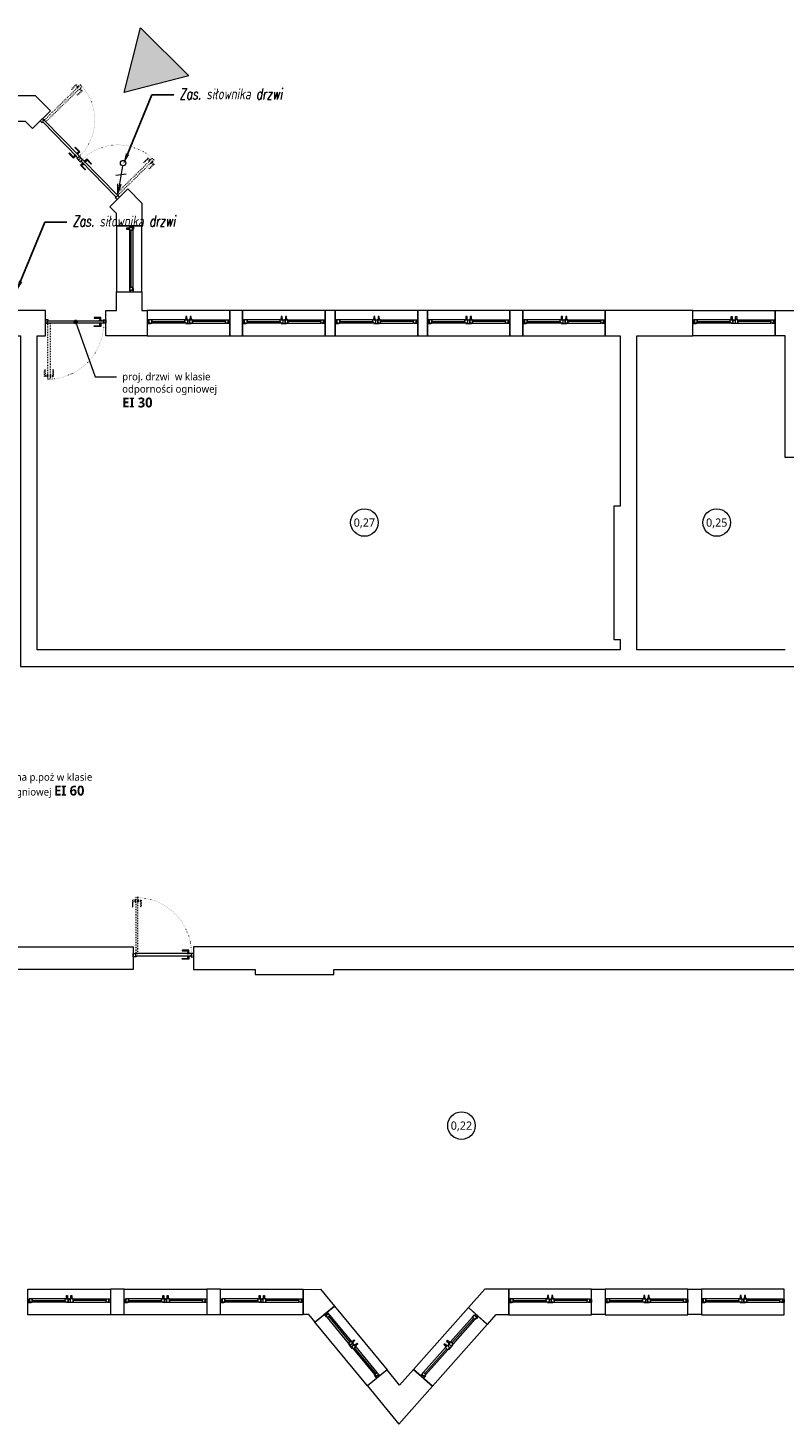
# Model space of a CAD drawing. Header units: millimetres. Extents: x 74561 to 128111, y -68197 to -28273.
# Tile 3 of 26: x 77412 to 80160, y -66510 to -61435. Entities that reach past the tile are written whole.
import ezdxf
from ezdxf import colors
from ezdxf.entities.mleader import LeaderData, LeaderLine
from ezdxf.enums import TextEntityAlignment as Align
from ezdxf.math import Vec2, Vec3

# ---------------------------------------------------------------- set-up
doc = ezdxf.new("R2010")
doc.units = ezdxf.units.MM
doc.linetypes.add('ACAD_ISO03W100', pattern=[30, 12, -18])
doc.linetypes.add('ACAD_ISO07W100', pattern=[3, 0, -3])
doc.layers.get('0').update_dxf_attribs({"color": 251, "lineweight": 9})
for name, color, linetype, lineweight in [('_IE_Gniazda', 3, 'Continuous', 15), ('IE_Gniazda.', 3, 'Continuous', 15), ('IE_Gniazda..', 3, 'Continuous', 15), ('opis..KF', 251, 'Continuous', 9), ('stolarka_arch', 251, 'Continuous', 9), ('ściana pro..KF', 251, 'Continuous', 9), ('ściany ist..KF', 251, 'Continuous', 9)]:
    doc.layers.add(name, color=color, linetype=linetype, lineweight=lineweight)
doc.styles.add('ARCH', font='segoeuil.ttf')
doc.styles.add('SIMLPEX', font='simplex.shx')
doc.styles.get("Standard").update_dxf_attribs({"font": 'arial.ttf'})

# ---------------------------------------------------------------- blocks, each defined once
blk = doc.blocks.new('*U992')
at = {"layer": 'stolarka_arch', "lineweight": 0}
blk.add_lwpolyline([(0, 0), (150, 0), (150, -46.1), (0, -46.1)], close=True, dxfattribs=at)
at = {"layer": 'stolarka_arch'}
for points in [[(0, -22), (6, -22), (6, -23), (3, -23), (3, -28), (0, -28)], [(3, -23), (8, -23), (8, -29), (2, -29), (2, -28), (3, -28)], [(8, -26), (68, -26), (68, -23), (8, -23)], [(73, -23), (68, -23), (68, -29), (74, -29), (74, -28), (73, -28)], [(70, -22), (80, -22), (80, -23), (77, -23), (77, -28), (73, -28), (73, -23), (70, -23)], [(77, -23), (82, -23), (82, -29), (76, -29), (76, -28), (77, -28)], [(142, -26), (82, -26), (82, -23), (142, -23)], [(147, -23), (142, -23), (142, -29), (148, -29), (148, -28), (147, -28)], [(150, -22), (144, -22), (144, -23), (147, -23), (147, -28), (150, -28)], [(8, -26), (68, -26), (68, -29), (8, -29)], [(73, -30), (69, -30), (69, -29), (73, -29)], [(72, -35), (70, -35), (70, -30), (72, -30)], [(81, -30), (77, -30), (77, -29), (81, -29)], [(80, -35), (78, -35), (78, -30), (80, -30)], [(142, -26), (82, -26), (82, -29), (142, -29)]]:
    blk.add_lwpolyline(points, close=True, dxfattribs=at)
blk = doc.blocks.new('*U991')
at = {"layer": 'stolarka_arch', "lineweight": 0}
blk.add_lwpolyline([(0, 0), (150, 0), (150, -46.4), (0, -46.4)], close=True, dxfattribs=at)
at = {"layer": 'stolarka_arch'}
for points in [[(0, -22), (6, -22), (6, -23), (3, -23), (3, -28), (0, -28)], [(3, -23), (8, -23), (8, -29), (2, -29), (2, -28), (3, -28)], [(8, -26), (68, -26), (68, -23), (8, -23)], [(73, -23), (68, -23), (68, -29), (74, -29), (74, -28), (73, -28)], [(70, -22), (80, -22), (80, -23), (77, -23), (77, -28), (73, -28), (73, -23), (70, -23)], [(77, -23), (82, -23), (82, -29), (76, -29), (76, -28), (77, -28)], [(142, -26), (82, -26), (82, -23), (142, -23)], [(147, -23), (142, -23), (142, -29), (148, -29), (148, -28), (147, -28)], [(150, -22), (144, -22), (144, -23), (147, -23), (147, -28), (150, -28)], [(8, -26), (68, -26), (68, -29), (8, -29)], [(73, -30), (69, -30), (69, -29), (73, -29)], [(72, -35), (70, -35), (70, -30), (72, -30)], [(81, -30), (77, -30), (77, -29), (81, -29)], [(80, -35), (78, -35), (78, -30), (80, -30)], [(142, -26), (82, -26), (82, -29), (142, -29)]]:
    blk.add_lwpolyline(points, close=True, dxfattribs=at)
blk = doc.blocks.new('*U993')
at = {"layer": 'stolarka_arch', "lineweight": 0}
blk.add_lwpolyline([(0, 0), (150, 0), (150, -46.1), (0, -46.1)], close=True, dxfattribs=at)
at = {"layer": 'stolarka_arch'}
for points in [[(0, -22), (6, -22), (6, -23), (3, -23), (3, -28), (0, -28)], [(3, -23), (8, -23), (8, -29), (2, -29), (2, -28), (3, -28)], [(8, -26), (68, -26), (68, -23), (8, -23)], [(73, -23), (68, -23), (68, -29), (74, -29), (74, -28), (73, -28)], [(70, -22), (80, -22), (80, -23), (77, -23), (77, -28), (73, -28), (73, -23), (70, -23)], [(77, -23), (82, -23), (82, -29), (76, -29), (76, -28), (77, -28)], [(142, -26), (82, -26), (82, -23), (142, -23)], [(147, -23), (142, -23), (142, -29), (148, -29), (148, -28), (147, -28)], [(150, -22), (144, -22), (144, -23), (147, -23), (147, -28), (150, -28)], [(8, -26), (68, -26), (68, -29), (8, -29)], [(73, -30), (69, -30), (69, -29), (73, -29)], [(72, -35), (70, -35), (70, -30), (72, -30)], [(81, -30), (77, -30), (77, -29), (81, -29)], [(80, -35), (78, -35), (78, -30), (80, -30)], [(142, -26), (82, -26), (82, -29), (142, -29)]]:
    blk.add_lwpolyline(points, close=True, dxfattribs=at)
blk = doc.blocks.new('*U667')
at = {"layer": 'stolarka_arch', "linetype": 'ACAD_ISO03W100', "lineweight": 0, "ltscale": 0.1}
for points in [[(4.5, 102), (4.5, 0), (8.5, 0), (8.5, 102)], [(3.5, 97), (-1.5, 97), (-1.5, 85), (-0.5, 85), (-0.5, 95), (3.5, 95)], [(3.5, 98), (3.5, 94), (4.5, 94), (4.5, 98)], [(9.5, 98), (9.5, 94), (8.5, 94), (8.5, 98)], [(9.5, 97), (14.5, 97), (14.5, 85), (13.5, 85), (13.5, 95), (9.5, 95)]]:
    blk.add_lwpolyline(points, close=True, dxfattribs=at)
at = {"layer": 'stolarka_arch'}
for points in [[(5, -4), (5, -6), (0, -6), (0, 0), (4, 0), (4, -4), (5, -4)], [(106, 0), (4, 0), (4, -4), (106, -4)], [(101, 1), (101, 6), (89, 6), (89, 5), (99, 5), (99, 1)], [(102, 1), (98, 1), (98, 0), (102, 0)], [(105, -4), (105, -6), (110, -6), (110, 0), (106, 0), (106, -4), (105, -4)], [(101, -5), (101, -10), (89, -10), (89, -9), (99, -9), (99, -5)], [(102, -5), (98, -5), (98, -4), (102, -4)]]:
    blk.add_lwpolyline(points, close=True, dxfattribs=at)
blk.add_circle((4, 0.5), 0.5, dxfattribs=at)
at = {"layer": 'stolarka_arch', "linetype": 'ACAD_ISO07W100', "lineweight": 0, "ltscale": 0.5}
blk.add_arc((4, 0), 102, 0, 89.6506, dxfattribs=at)
blk = doc.blocks.new('*U1049')
at = {"layer": 'stolarka_arch', "lineweight": 0}
blk.add_lwpolyline([(0, 0), (150, 0), (150, -46.4), (0, -46.4)], close=True, dxfattribs=at)
at = {"layer": 'stolarka_arch'}
for points in [[(0, -22), (6, -22), (6, -23), (3, -23), (3, -28), (0, -28)], [(3, -23), (8, -23), (8, -29), (2, -29), (2, -28), (3, -28)], [(8, -26), (68, -26), (68, -23), (8, -23)], [(73, -23), (68, -23), (68, -29), (74, -29), (74, -28), (73, -28)], [(70, -22), (80, -22), (80, -23), (77, -23), (77, -28), (73, -28), (73, -23), (70, -23)], [(77, -23), (82, -23), (82, -29), (76, -29), (76, -28), (77, -28)], [(142, -26), (82, -26), (82, -23), (142, -23)], [(147, -23), (142, -23), (142, -29), (148, -29), (148, -28), (147, -28)], [(150, -22), (144, -22), (144, -23), (147, -23), (147, -28), (150, -28)], [(8, -26), (68, -26), (68, -29), (8, -29)], [(73, -30), (69, -30), (69, -29), (73, -29)], [(72, -35), (70, -35), (70, -30), (72, -30)], [(81, -30), (77, -30), (77, -29), (81, -29)], [(80, -35), (78, -35), (78, -30), (80, -30)], [(142, -26), (82, -26), (82, -29), (142, -29)]]:
    blk.add_lwpolyline(points, close=True, dxfattribs=at)
blk = doc.blocks.new('*U1050')
at = {"layer": 'stolarka_arch', "lineweight": 0}
blk.add_lwpolyline([(0, 0), (150, 0), (150, -46.4), (0, -46.4)], close=True, dxfattribs=at)
at = {"layer": 'stolarka_arch'}
for points in [[(0, -22), (6, -22), (6, -23), (3, -23), (3, -28), (0, -28)], [(3, -23), (8, -23), (8, -29), (2, -29), (2, -28), (3, -28)], [(8, -26), (68, -26), (68, -23), (8, -23)], [(73, -23), (68, -23), (68, -29), (74, -29), (74, -28), (73, -28)], [(70, -22), (80, -22), (80, -23), (77, -23), (77, -28), (73, -28), (73, -23), (70, -23)], [(77, -23), (82, -23), (82, -29), (76, -29), (76, -28), (77, -28)], [(142, -26), (82, -26), (82, -23), (142, -23)], [(147, -23), (142, -23), (142, -29), (148, -29), (148, -28), (147, -28)], [(150, -22), (144, -22), (144, -23), (147, -23), (147, -28), (150, -28)], [(8, -26), (68, -26), (68, -29), (8, -29)], [(73, -30), (69, -30), (69, -29), (73, -29)], [(72, -35), (70, -35), (70, -30), (72, -30)], [(81, -30), (77, -30), (77, -29), (81, -29)], [(80, -35), (78, -35), (78, -30), (80, -30)], [(142, -26), (82, -26), (82, -29), (142, -29)]]:
    blk.add_lwpolyline(points, close=True, dxfattribs=at)
blk = doc.blocks.new('*U1051')
at = {"layer": 'stolarka_arch', "lineweight": 0}
blk.add_lwpolyline([(0, 0), (150, 0), (150, -46.4), (0, -46.4)], close=True, dxfattribs=at)
at = {"layer": 'stolarka_arch'}
for points in [[(0, -22), (6, -22), (6, -23), (3, -23), (3, -28), (0, -28)], [(3, -23), (8, -23), (8, -29), (2, -29), (2, -28), (3, -28)], [(8, -26), (68, -26), (68, -23), (8, -23)], [(73, -23), (68, -23), (68, -29), (74, -29), (74, -28), (73, -28)], [(70, -22), (80, -22), (80, -23), (77, -23), (77, -28), (73, -28), (73, -23), (70, -23)], [(77, -23), (82, -23), (82, -29), (76, -29), (76, -28), (77, -28)], [(142, -26), (82, -26), (82, -23), (142, -23)], [(147, -23), (142, -23), (142, -29), (148, -29), (148, -28), (147, -28)], [(150, -22), (144, -22), (144, -23), (147, -23), (147, -28), (150, -28)], [(8, -26), (68, -26), (68, -29), (8, -29)], [(73, -30), (69, -30), (69, -29), (73, -29)], [(72, -35), (70, -35), (70, -30), (72, -30)], [(81, -30), (77, -30), (77, -29), (81, -29)], [(80, -35), (78, -35), (78, -30), (80, -30)], [(142, -26), (82, -26), (82, -29), (142, -29)]]:
    blk.add_lwpolyline(points, close=True, dxfattribs=at)
blk = doc.blocks.new('*U1059')
at = {"layer": 'stolarka_arch', "lineweight": 0}
blk.add_lwpolyline([(0, 0), (150, 0), (150, -46), (0, -46)], close=True, dxfattribs=at)
at = {"layer": 'stolarka_arch'}
for points in [[(0, -22), (6, -22), (6, -23), (3, -23), (3, -28), (0, -28)], [(3, -23), (8, -23), (8, -29), (2, -29), (2, -28), (3, -28)], [(8, -26), (68, -26), (68, -23), (8, -23)], [(73, -23), (68, -23), (68, -29), (74, -29), (74, -28), (73, -28)], [(70, -22), (80, -22), (80, -23), (77, -23), (77, -28), (73, -28), (73, -23), (70, -23)], [(77, -23), (82, -23), (82, -29), (76, -29), (76, -28), (77, -28)], [(142, -26), (82, -26), (82, -23), (142, -23)], [(147, -23), (142, -23), (142, -29), (148, -29), (148, -28), (147, -28)], [(150, -22), (144, -22), (144, -23), (147, -23), (147, -28), (150, -28)], [(8, -26), (68, -26), (68, -29), (8, -29)], [(73, -30), (69, -30), (69, -29), (73, -29)], [(72, -35), (70, -35), (70, -30), (72, -30)], [(81, -30), (77, -30), (77, -29), (81, -29)], [(80, -35), (78, -35), (78, -30), (80, -30)], [(142, -26), (82, -26), (82, -29), (142, -29)]]:
    blk.add_lwpolyline(points, close=True, dxfattribs=at)
blk = doc.blocks.new('*U1060')
at = {"layer": 'stolarka_arch', "lineweight": 0}
blk.add_lwpolyline([(0, 0), (150, 0), (150, -46), (0, -46)], close=True, dxfattribs=at)
at = {"layer": 'stolarka_arch'}
for points in [[(0, -22), (6, -22), (6, -23), (3, -23), (3, -28), (0, -28)], [(3, -23), (8, -23), (8, -29), (2, -29), (2, -28), (3, -28)], [(8, -26), (68, -26), (68, -23), (8, -23)], [(73, -23), (68, -23), (68, -29), (74, -29), (74, -28), (73, -28)], [(70, -22), (80, -22), (80, -23), (77, -23), (77, -28), (73, -28), (73, -23), (70, -23)], [(77, -23), (82, -23), (82, -29), (76, -29), (76, -28), (77, -28)], [(142, -26), (82, -26), (82, -23), (142, -23)], [(147, -23), (142, -23), (142, -29), (148, -29), (148, -28), (147, -28)], [(150, -22), (144, -22), (144, -23), (147, -23), (147, -28), (150, -28)], [(8, -26), (68, -26), (68, -29), (8, -29)], [(73, -30), (69, -30), (69, -29), (73, -29)], [(72, -35), (70, -35), (70, -30), (72, -30)], [(81, -30), (77, -30), (77, -29), (81, -29)], [(80, -35), (78, -35), (78, -30), (80, -30)], [(142, -26), (82, -26), (82, -29), (142, -29)]]:
    blk.add_lwpolyline(points, close=True, dxfattribs=at)
blk = doc.blocks.new('*U1061')
at = {"layer": 'stolarka_arch', "lineweight": 0}
blk.add_lwpolyline([(0, 0), (150, 0), (150, -46), (0, -46)], close=True, dxfattribs=at)
at = {"layer": 'stolarka_arch'}
for points in [[(0, -22), (6, -22), (6, -23), (3, -23), (3, -28), (0, -28)], [(3, -23), (8, -23), (8, -29), (2, -29), (2, -28), (3, -28)], [(8, -26), (68, -26), (68, -23), (8, -23)], [(73, -23), (68, -23), (68, -29), (74, -29), (74, -28), (73, -28)], [(70, -22), (80, -22), (80, -23), (77, -23), (77, -28), (73, -28), (73, -23), (70, -23)], [(77, -23), (82, -23), (82, -29), (76, -29), (76, -28), (77, -28)], [(142, -26), (82, -26), (82, -23), (142, -23)], [(147, -23), (142, -23), (142, -29), (148, -29), (148, -28), (147, -28)], [(150, -22), (144, -22), (144, -23), (147, -23), (147, -28), (150, -28)], [(8, -26), (68, -26), (68, -29), (8, -29)], [(73, -30), (69, -30), (69, -29), (73, -29)], [(72, -35), (70, -35), (70, -30), (72, -30)], [(81, -30), (77, -30), (77, -29), (81, -29)], [(80, -35), (78, -35), (78, -30), (80, -30)], [(142, -26), (82, -26), (82, -29), (142, -29)]]:
    blk.add_lwpolyline(points, close=True, dxfattribs=at)
blk = doc.blocks.new('*U1062')
at = {"layer": 'stolarka_arch', "lineweight": 0}
blk.add_lwpolyline([(0, 0), (150, 0), (150, -46), (0, -46)], close=True, dxfattribs=at)
at = {"layer": 'stolarka_arch'}
for points in [[(0, -22), (6, -22), (6, -23), (3, -23), (3, -28), (0, -28)], [(3, -23), (8, -23), (8, -29), (2, -29), (2, -28), (3, -28)], [(8, -26), (68, -26), (68, -23), (8, -23)], [(73, -23), (68, -23), (68, -29), (74, -29), (74, -28), (73, -28)], [(70, -22), (80, -22), (80, -23), (77, -23), (77, -28), (73, -28), (73, -23), (70, -23)], [(77, -23), (82, -23), (82, -29), (76, -29), (76, -28), (77, -28)], [(142, -26), (82, -26), (82, -23), (142, -23)], [(147, -23), (142, -23), (142, -29), (148, -29), (148, -28), (147, -28)], [(150, -22), (144, -22), (144, -23), (147, -23), (147, -28), (150, -28)], [(8, -26), (68, -26), (68, -29), (8, -29)], [(73, -30), (69, -30), (69, -29), (73, -29)], [(72, -35), (70, -35), (70, -30), (72, -30)], [(81, -30), (77, -30), (77, -29), (81, -29)], [(80, -35), (78, -35), (78, -30), (80, -30)], [(142, -26), (82, -26), (82, -29), (142, -29)]]:
    blk.add_lwpolyline(points, close=True, dxfattribs=at)
blk = doc.blocks.new('*U1063')
at = {"layer": 'stolarka_arch', "lineweight": 0}
blk.add_lwpolyline([(0, 0), (150, 0), (150, -46), (0, -46)], close=True, dxfattribs=at)
at = {"layer": 'stolarka_arch'}
for points in [[(0, -22), (6, -22), (6, -23), (3, -23), (3, -28), (0, -28)], [(3, -23), (8, -23), (8, -29), (2, -29), (2, -28), (3, -28)], [(8, -26), (68, -26), (68, -23), (8, -23)], [(73, -23), (68, -23), (68, -29), (74, -29), (74, -28), (73, -28)], [(70, -22), (80, -22), (80, -23), (77, -23), (77, -28), (73, -28), (73, -23), (70, -23)], [(77, -23), (82, -23), (82, -29), (76, -29), (76, -28), (77, -28)], [(142, -26), (82, -26), (82, -23), (142, -23)], [(147, -23), (142, -23), (142, -29), (148, -29), (148, -28), (147, -28)], [(150, -22), (144, -22), (144, -23), (147, -23), (147, -28), (150, -28)], [(8, -26), (68, -26), (68, -29), (8, -29)], [(73, -30), (69, -30), (69, -29), (73, -29)], [(72, -35), (70, -35), (70, -30), (72, -30)], [(81, -30), (77, -30), (77, -29), (81, -29)], [(80, -35), (78, -35), (78, -30), (80, -30)], [(142, -26), (82, -26), (82, -29), (142, -29)]]:
    blk.add_lwpolyline(points, close=True, dxfattribs=at)
blk = doc.blocks.new('*U1018')
at = {"layer": 'stolarka_arch', "lineweight": 0}
blk.add_lwpolyline([(0, 0), (150, 0), (150, -46), (0, -46)], close=True, dxfattribs=at)
at = {"layer": 'stolarka_arch'}
for points in [[(0, -22), (6, -22), (6, -23), (3, -23), (3, -28), (0, -28)], [(3, -23), (8, -23), (8, -29), (2, -29), (2, -28), (3, -28)], [(8, -26), (68, -26), (68, -23), (8, -23)], [(73, -23), (68, -23), (68, -29), (74, -29), (74, -28), (73, -28)], [(70, -22), (80, -22), (80, -23), (77, -23), (77, -28), (73, -28), (73, -23), (70, -23)], [(77, -23), (82, -23), (82, -29), (76, -29), (76, -28), (77, -28)], [(142, -26), (82, -26), (82, -23), (142, -23)], [(147, -23), (142, -23), (142, -29), (148, -29), (148, -28), (147, -28)], [(150, -22), (144, -22), (144, -23), (147, -23), (147, -28), (150, -28)], [(8, -26), (68, -26), (68, -29), (8, -29)], [(73, -30), (69, -30), (69, -29), (73, -29)], [(72, -35), (70, -35), (70, -30), (72, -30)], [(81, -30), (77, -30), (77, -29), (81, -29)], [(80, -35), (78, -35), (78, -30), (80, -30)], [(142, -26), (82, -26), (82, -29), (142, -29)]]:
    blk.add_lwpolyline(points, close=True, dxfattribs=at)
blk = doc.blocks.new('*U1024')
at = {"layer": 'stolarka_arch', "lineweight": 0}
blk.add_lwpolyline([(0, 0), (150, 0), (150, -46.4), (0, -46.4)], close=True, dxfattribs=at)
at = {"layer": 'stolarka_arch'}
for points in [[(0, -22), (6, -22), (6, -23), (3, -23), (3, -28), (0, -28)], [(3, -23), (8, -23), (8, -29), (2, -29), (2, -28), (3, -28)], [(8, -26), (68, -26), (68, -23), (8, -23)], [(73, -23), (68, -23), (68, -29), (74, -29), (74, -28), (73, -28)], [(70, -22), (80, -22), (80, -23), (77, -23), (77, -28), (73, -28), (73, -23), (70, -23)], [(77, -23), (82, -23), (82, -29), (76, -29), (76, -28), (77, -28)], [(142, -26), (82, -26), (82, -23), (142, -23)], [(147, -23), (142, -23), (142, -29), (148, -29), (148, -28), (147, -28)], [(150, -22), (144, -22), (144, -23), (147, -23), (147, -28), (150, -28)], [(8, -26), (68, -26), (68, -29), (8, -29)], [(73, -30), (69, -30), (69, -29), (73, -29)], [(72, -35), (70, -35), (70, -30), (72, -30)], [(81, -30), (77, -30), (77, -29), (81, -29)], [(80, -35), (78, -35), (78, -30), (80, -30)], [(142, -26), (82, -26), (82, -29), (142, -29)]]:
    blk.add_lwpolyline(points, close=True, dxfattribs=at)
blk = doc.blocks.new('*U1030')
at = {"layer": 'stolarka_arch', "lineweight": 0}
blk.add_lwpolyline([(0, 0), (150, 0), (150, -46.4), (0, -46.4)], close=True, dxfattribs=at)
at = {"layer": 'stolarka_arch'}
for points in [[(0, -22), (6, -22), (6, -23), (3, -23), (3, -28), (0, -28)], [(3, -23), (8, -23), (8, -29), (2, -29), (2, -28), (3, -28)], [(8, -26), (68, -26), (68, -23), (8, -23)], [(73, -23), (68, -23), (68, -29), (74, -29), (74, -28), (73, -28)], [(70, -22), (80, -22), (80, -23), (77, -23), (77, -28), (73, -28), (73, -23), (70, -23)], [(77, -23), (82, -23), (82, -29), (76, -29), (76, -28), (77, -28)], [(142, -26), (82, -26), (82, -23), (142, -23)], [(147, -23), (142, -23), (142, -29), (148, -29), (148, -28), (147, -28)], [(150, -22), (144, -22), (144, -23), (147, -23), (147, -28), (150, -28)], [(8, -26), (68, -26), (68, -29), (8, -29)], [(73, -30), (69, -30), (69, -29), (73, -29)], [(72, -35), (70, -35), (70, -30), (72, -30)], [(81, -30), (77, -30), (77, -29), (81, -29)], [(80, -35), (78, -35), (78, -30), (80, -30)], [(142, -26), (82, -26), (82, -29), (142, -29)]]:
    blk.add_lwpolyline(points, close=True, dxfattribs=at)
blk = doc.blocks.new('*U631')
at = {"layer": 'stolarka_arch', "linetype": 'ACAD_ISO03W100', "lineweight": 0, "ltscale": 0.1}
for points in [[(3.5, 87), (-1.5, 87), (-1.5, 75), (-0.5, 75), (-0.5, 85), (3.5, 85)], [(3.5, 88), (3.5, 84), (4.5, 84), (4.5, 88)], [(4.5, 92), (4.5, 0), (8.5, 0), (8.5, 92)], [(9.5, 88), (9.5, 84), (8.5, 84), (8.5, 88)], [(9.5, 87), (14.5, 87), (14.5, 75), (13.5, 75), (13.5, 85), (9.5, 85)]]:
    blk.add_lwpolyline(points, close=True, dxfattribs=at)
at = {"layer": 'stolarka_arch'}
for points in [[(5, -4), (5, -6), (0, -6), (0, 0), (4, 0), (4, -4), (5, -4)], [(96, 0), (4, 0), (4, -4), (96, -4)], [(91, 1), (91, 6), (79, 6), (79, 5), (89, 5), (89, 1)], [(92, 1), (88, 1), (88, 0), (92, 0)], [(95, -4), (95, -6), (100, -6), (100, 0), (96, 0), (96, -4), (95, -4)], [(91, -5), (91, -10), (79, -10), (79, -9), (89, -9), (89, -5)], [(92, -5), (88, -5), (88, -4), (92, -4)]]:
    blk.add_lwpolyline(points, close=True, dxfattribs=at)
blk.add_circle((4, 0.5), 0.5, dxfattribs=at)
at = {"layer": 'stolarka_arch', "linetype": 'ACAD_ISO07W100', "lineweight": 0, "ltscale": 0.5}
blk.add_arc((4, 0), 92, 0, 89.6506, dxfattribs=at)
blk = doc.blocks.new('nr pom')
at = {"layer": 'opis..KF', "lineweight": 20}
blk.add_circle((0, 0), 25, dxfattribs=at)
at = {"layer": 'opis..KF', "style": 'ARCH'}
blk.add_attdef('00', text='', height=15, dxfattribs=at).set_placement((0, 0), align=Align.MIDDLE_CENTER)
blk = doc.blocks.new('*U1836')
at = {"layer": 'stolarka_arch', "lineweight": 0}
blk.add_lwpolyline([(0, 0), (120, 0), (120, -46), (0, -46)], close=True, dxfattribs=at)
at = {"layer": 'stolarka_arch'}
for points in [[(0, -15), (6, -15), (6, -16), (3, -16), (3, -21), (0, -21)], [(3, -16), (8, -16), (8, -22), (2, -22), (2, -21), (3, -21)], [(8, -19), (112, -19), (112, -16), (8, -16)], [(8, -19), (112, -19), (112, -22), (8, -22)], [(117, -16), (112, -16), (112, -22), (118, -22), (118, -21), (117, -21)], [(117, -23), (113, -23), (113, -22), (117, -22)], [(120, -15), (114, -15), (114, -16), (117, -16), (117, -21), (120, -21)], [(116, -28), (114, -28), (114, -23), (116, -23)]]:
    blk.add_lwpolyline(points, close=True, dxfattribs=at)
blk = doc.blocks.new('_Dot')
at = {"color": 0, "linetype": 'ByBlock', "lineweight": -2}
blk.add_line((-0.5, 0), (-1, 0), dxfattribs=at)
at = {"color": 0, "linetype": 'ByBlock', "const_width": 0.5}
blk.add_lwpolyline([(-0.25, 0, 1), (0.25, 0, 1)], format="xyb", close=True, dxfattribs=at)
blk = doc.blocks.new('*U1907')
at = {"layer": '_IE_Gniazda', "color": 0}
for p, q in [((-15.5, -26.5), (7, -23.5)), ((-0.9, -5.8), (-11.6, -67.5)), ((-11.6, -67.5), (-11.6, -45.1)), ((-11.6, -67.5), (-4.2, -46.1))]:
    blk.add_line(p, q, dxfattribs=at)
blk.add_circle((0, 0), 5.93, dxfattribs=at)
at = {"layer": '_IE_Gniazda', "color": 0, "style": 'SIMLPEX', "width": 0.7, "flags": 4}
for tag, p in [('NR_OBWODU', (32.6, -28.5)), ('OPIS', (32.5, -52))]:
    blk.add_attdef(tag, p, '', height=20, dxfattribs=at)

msp = doc.modelspace()

# ---------------------------------------------------------------- hatches: boundary and pattern name
at = {"linetype": 'ByBlock', "true_color": 0x636466}
h = msp.add_hatch(color=251, dxfattribs=at)
h.dxf.hatch_style = 1
h.paths.add_polyline_path([(77762, -61670.2), (77996.4, -61608.9), (77821, -61435.2)])

# ---------------------------------------------------------------- linework, layer by layer
at = {"linetype": 'ByBlock'}
msp.add_lwpolyline([(77996.4, -61608.9), (77762, -61670.2), (77821, -61435.2), (77996.4, -61608.9)], dxfattribs=at)
at = {"layer": 'ściana pro..KF', "color": 114, "lineweight": 9, "true_color": 0x139b48}
msp.add_line((79565, -62554), (79565, -62554), dxfattribs=at)
at = {"layer": 'ściany ist..KF', "linetype": 'ByBlock'}
for p, q in [((77733.4, -62154.9), (77825.4, -62154.9)), ((77733.4, -62394.9), (77825.4, -62394.9))]:
    msp.add_line(p, q, dxfattribs=at)
for points in [[(77350.7, -61773.8), (77401, -61773.8), (77427.7, -61800.8), (77493.1, -61736.1), (77439.4, -61681.8), (77350.7, -61681.8)], [(77733.4, -62154.9), (77733.4, -62109.8), (77709, -62085.1), (77774.4, -62020.4), (77825.4, -62072), (77825.4, -62154.9)], [(77695, -62554), (77695, -62462), (77733.4, -62462), (77733.4, -62394.9)], [(77825.4, -62394.9), (77825.4, -62462.2), (77845.5, -62462.2), (77845.5, -62554), (77695, -62554)], [(77475, -62462), (77373.1, -62462), (77373.1, -62554), (77385, -62554), (77385, -63756), (80378.6, -63756)], [(80164, -63696), (79625, -63696), (79625, -62554), (79828.3, -62554), (79828.3, -62462), (79510.5, -62462), (79510.5, -62554), (79565, -62554), (79565, -63174), (79541, -63174), (79541, -63658), (79565, -63658), (79565, -63696), (77445, -63696), (77445, -62554), (77475, -62554), (77475, -62462)], [(80128.3, -62554), (80128.3, -62462), (80331.3, -62462), (80411.5, -62555.5), (80342, -62615.8), (80289, -62554), (80232, -62554), (80232, -62996.3), (80164, -62996.3), (80164, -62554), (80128.3, -62554)], [(76674, -64776), (77794.6, -64776), (77794.6, -64858), (76674, -64858)], [(80655.2, -66366), (80795.2, -66366), (80795.2, -66274), (80747.2, -66274), (80747.2, -65641.1), (80774.2, -65641.1), (80774.2, -65561.1), (80747.2, -65561.1), (80747.2, -65200.9), (80359.2, -64776), (78013.2, -64776), (78013.2, -64858), (78238, -64858), (78238, -64876), (78524, -64876), (78524, -64858), (80352.8, -64858), (80687.2, -65224.2), (80687.2, -66019.9), (80510.7, -66019.9), (80510.7, -66111.9), (80655.2, -66111.9), (80655.2, -66366)], [(78238, -64858), (78238, -64876), (78524, -64876), (78524, -64858)], [(78412, -66112), (78412, -66020)], [(78412, -66020.3), (78463.1, -66020.6), (78475.7, -66020), (78526, -66081.4), (78455.3, -66139.8), (78432.3, -66112), (78412, -66112)], [(79160.1, -66020), (79072.1, -66020), (79012.8, -66086.9), (79082, -66147.8), (79113.5, -66112), (79160.1, -66112), (79160.1, -66020)], [(78646.1, -66371.4), (78760.5, -66510.2), (78882.6, -66372.6), (78813.7, -66311.4), (78763, -66368.6), (78717, -66312.8), (78645.9, -66371.5)]]:
    msp.add_lwpolyline(points, dxfattribs=at)
for points in [[(78145.5, -62554), (78192.2, -62554), (78192.2, -62462), (78145.5, -62462)], [(78492.2, -62554), (78529.1, -62554), (78529.1, -62462), (78492.2, -62462)], [(78829.1, -62554), (78863.9, -62554), (78863.9, -62462), (78829.1, -62462)], [(79163.9, -62554), (79210.5, -62554), (79210.5, -62462), (79163.9, -62462)], [(77711.6, -66112), (77761.8, -66112), (77761.8, -66020), (77711.6, -66020)], [(78061.8, -66112), (78112, -66112), (78112, -66020), (78061.8, -66020)], [(79510.3, -66112), (79460.1, -66112), (79460.1, -66020), (79510.3, -66020)], [(79860.5, -66112), (79810.3, -66112), (79810.3, -66020), (79860.5, -66020)]]:
    msp.add_lwpolyline(points, close=True, dxfattribs=at)

# ---------------------------------------------------------------- block references
at = {"layer": 'IE_Gniazda.', "color": 1, "xscale": 1.66, "yscale": 1.66, "zscale": 1.66}
msp.add_blockref('*U1907', (77757.5, -61926.6), dxfattribs=at)
at = {"layer": 'opis..KF', "color": 30, "xscale": 2, "yscale": 2, "zscale": 2}
for p, values in [((78634.8, -63233.2), {'00': '0,27'}), ((79915.6, -63233.2), {'00': '0,25'}), ((78987.6, -65425.4), {'00': '0,22'})]:
    msp.add_blockref('nr pom', p, dxfattribs=at).add_auto_attribs(values)
at = {"layer": 'stolarka_arch', "color": 5, "yscale": 2, "zscale": 2}
for name, p, xscale, rotation in [('*U631', (77464.7, -61764.2), 2, 314.3648250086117), ('*U631', (77744.3, -62050.1), -2, 314.3648250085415), ('*U667', (77475, -62508), -2, 180), ('*U993', (78645.9, -66371.5), 2, 129.5458417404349), ('*U992', (78882.5, -66372.5), -2, 228.4014041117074)]:
    msp.add_blockref(name, p, dxfattribs=dict(at, xscale=xscale, rotation=rotation))
at = {"layer": 'stolarka_arch', "yscale": 2, "zscale": 2}
for name, p, xscale, rotation in [('*U1836', (77825.4, -62394.9), -2, 270), ('*U1059', (77845.5, -62554), -2, 180), ('*U1060', (78192.2, -62554), -2, 180), ('*U1061', (78529.1, -62554), -2, 180), ('*U1062', (78863.9, -62554), -2, 180), ('*U1063', (79210.5, -62554), -2, 180), ('*U1018', (80128.3, -62554), 2, 180), ('*U1049', (77711.6, -66112.8), 2, 180), ('*U1050', (78061.8, -66112.8), 2, 180), ('*U1051', (78412, -66112.8), 2, 180), ('*U991', (79160.1, -66112.8), -2, 180), ('*U1030', (79510.3, -66112.8), -2, 180), ('*U1024', (79860.5, -66112.8), -2, 180)]:
    msp.add_blockref(name, p, dxfattribs=dict(at, xscale=xscale, rotation=rotation))
at = {"layer": 'stolarka_arch', "xscale": 2, "yscale": 2, "zscale": 2}
msp.add_blockref('*U667', (77794.6, -64800.1), dxfattribs=at)

# ---------------------------------------------------------------- texts
at = {"layer": 'opis..KF', "lineweight": 9, "insert": (77174.3, -64144.8), "char_height": 26.833, "attachment_point": 1, "style": 'ARCH'}
msp.add_mtext('ściana szklana p.poż w klasie \\Poporności ogniowej {\\fSegoe UI Light|b1|i0|c238|p34;\\H1.34164x;EI 60 }', dxfattribs=at)

# ---------------------------------------------------------------- leaders
at = {"layer": 'IE_Gniazda..', "color": 1}
ml = msp.add_multileader_mtext('Standard', dxfattribs=at)
ml.set_content('{\\Fsimplex.shx|c1;\\Q10;\\W0.7;Zas. siłownika drzwi}', color=1)
ml.set_leader_properties()
ml.build(insert=Vec2(0, 0))
ml.multileader.update_dxf_attribs({"arrow_head_size": 40, "scale": 5})
ctx = ml.context
ctx.base_point, ctx.scale, ctx.char_height, ctx.arrow_head_size, ctx.landing_gap_size, ctx.plane_origin = Vec3(77942.1, -61678.9), 5, 40, 40, 20, Vec3(80232.2, -61705.1)
notes = []
notes.append((ctx, [(0, (1, 1, 0), (77862.1, -61678.9), (1, 0), 80, [(0, [(77758.5, -61930.6)], 256, [])])]))
ctx.mtext.insert, ctx.mtext.flow_direction = Vec3(77962.1, -61654.9), 5
ml = msp.add_multileader_mtext('Standard', dxfattribs=at)
ml.set_content('{\\Fsimplex.shx|c1;\\Q10;\\W0.7;Zas. siłownika drzwi}', color=1)
ml.set_leader_properties()
ml.build(insert=Vec2(0, 0))
ml.multileader.update_dxf_attribs({"arrow_head_size": 40, "scale": 5})
ctx = ml.context
ctx.base_point, ctx.scale, ctx.char_height, ctx.arrow_head_size, ctx.landing_gap_size, ctx.plane_origin = Vec3(77553.6, -62141.4), 5, 40, 40, 20, Vec3(79843.7, -62167.6)
notes.append((ctx, [(0, (1, 1, 0), (77473.6, -62141.4), (1, 0), 80, [(0, [(77370, -62393.1)], 256, [])])]))
ctx.mtext.insert, ctx.mtext.flow_direction = Vec3(77573.6, -62117.4), 5
at = {"layer": 'opis..KF', "lineweight": 9}
ml = msp.add_multileader_mtext('Standard', dxfattribs=at)
ml.set_content('proj. drzwi  w klasie odporności ogniowej {\\fSegoe UI Light|b1|i0|c238|p34;\\H1.34164x;EI 30}', color=256, style='ARCH')
ml.set_leader_properties(color=256, linetype='ByLayer', lineweight=-1)
ml.set_arrow_properties(name='DOT')
ml.build(insert=Vec2(0, 0))
ml.multileader.update_dxf_attribs({"dogleg_length": 31.7, "arrow_head_size": 16.8})
ctx = ml.context
ctx.base_point, ctx.char_height, ctx.arrow_head_size, ctx.landing_gap_size, ctx.plane_origin = Vec3(77734.2, -62703), 26.833, 16.8, 20.1, Vec3(75735.2, -62947.2)
notes.append((ctx, [(1, (1, 1, 0), (77655.6, -62703), (1, 0), 78.6, [(0, [(77585, -62504)], 0, [])])]))
ctx.mtext.insert, ctx.mtext.width, ctx.mtext.flow_direction = Vec3(77754.3, -62689.3), 355.236, 5
for ctx, leaders in notes:
    for number, flags, end, landing, length, lines in leaders:
        leader = LeaderData()
        leader.index, (leader.has_last_leader_line, leader.has_dogleg_vector, leader.attachment_direction) = number, flags
        leader.last_leader_point, leader.dogleg_vector, leader.dogleg_length = Vec3(end), Vec3(landing), length
        for number, points, colour, breaks in lines:
            line = LeaderLine()
            line.index, line.vertices, line.color, line.breaks = number, Vec3.list(points), colors.encode_raw_color(colour), breaks
            leader.lines.append(line)
        ctx.leaders.append(leader)

doc.saveas('drawing.dxf')
